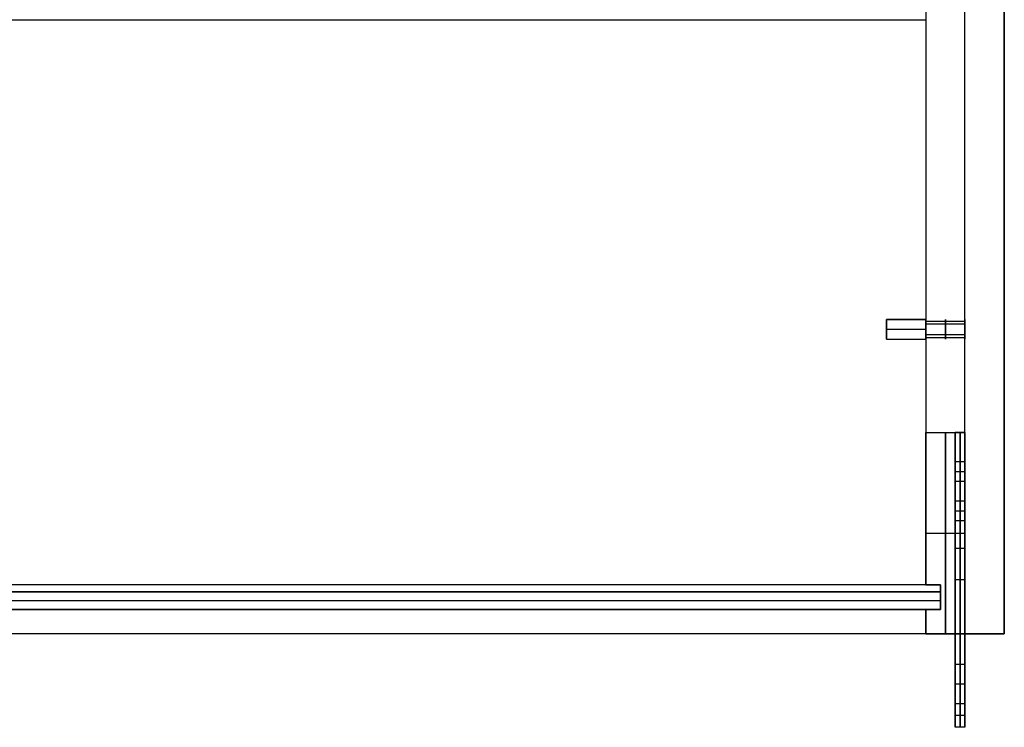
# Model space of a CAD drawing. Header units: millimetres. Extents: x -800 to 0, y -19 to 270.
# Tile 5 of 6: x -200 to 0, y -19 to 125. Entities that reach past the tile are written whole.
import ezdxf

# ---------------------------------------------------------------- set-up
doc = ezdxf.new("R2010")
doc.units = ezdxf.units.MM
doc.layers.add('Default', color=7, linetype='Continuous', true_color=0x000000)
doc.layers.add('Layer 01', color=7, linetype='Continuous', true_color=0x000000)

msp = doc.modelspace()

# ---------------------------------------------------------------- linework, layer by layer
at = {"layer": 'Default'}
for p, q in [((-10, -6.19, 88.5), (-10, 41, 88.5)), ((-10, -6.19, 856), (-10, 41, 856)), ((-8, -6.19, 88.5), (-8, 41, 88.5)), ((-8, -6.19, 856), (-8, 41, 856)), ((-10, 11, 100.98), (-10, 11, 76.01)), ((-10, 11, 868.48), (-10, 11, 843.51)), ((-8, 11, 100.98), (-8, 11, 76.01)), ((-8, 11, 868.48), (-8, 11, 843.51)), ((-10, -19, 88.5), (-10, -14.19, 88.5)), ((-10, -19, 856), (-10, -14.19, 856)), ((-8, -19, 88.5), (-8, -14.19, 88.5)), ((-8, -19, 856), (-8, -14.19, 856))]:
    msp.add_line(p, q, dxfattribs=at)
at = {"layer": 'Default', "extrusion": (1, 0, 0)}
msp.add_lwpolyline([(10, 15.95), (5, 15.95), (5, 953.98), (10, 953.98)], close=True, dxfattribs=at)
msp.add_lwpolyline([(0, 953.98), (0, 904.53)], dxfattribs=at)
at = {"layer": 'Default'}
for points in [[(-8, 41, 100.98), (-9, 41, 100.98), (-10, 41, 100.98)], [(-10, -19, 100.98), (-10, 11, 100.98), (-10, 41, 100.98)], [(-8, 41, 76.01), (-9, 41, 76.01), (-10, 41, 76.01)], [(-10, 41, 100.98), (-10, 41, 88.5), (-10, 41, 76.01)], [(-10, 41, 76.01), (-10, 17.41, 76.01), (-10, -6.19, 76.01)], [(-8, 41, 88.5), (-9, 41, 88.5), (-10, 41, 88.5)], [(-8, 41, 868.48), (-9, 41, 868.48), (-10, 41, 868.48)], [(-10, -19, 868.48), (-10, 11, 868.48), (-10, 41, 868.48)], [(-8, 41, 843.51), (-9, 41, 843.51), (-10, 41, 843.51)], [(-10, 41, 868.48), (-10, 41, 856), (-10, 41, 843.51)], [(-10, 41, 843.51), (-10, 17.41, 843.51), (-10, -6.19, 843.51)], [(-8, 41, 856), (-9, 41, 856), (-10, 41, 856)], [(-9, -19, 100.98), (-9, 11, 100.98), (-9, 41, 100.98)], [(-9, 41, 100.98), (-9, 41, 88.5), (-9, 41, 76.01)], [(-9, 41, 76.01), (-9, 17.41, 76.01), (-9, -6.19, 76.01)], [(-9, -19, 868.48), (-9, 11, 868.48), (-9, 41, 868.48)], [(-9, 41, 868.48), (-9, 41, 856), (-9, 41, 843.51)], [(-9, 41, 843.51), (-9, 17.41, 843.51), (-9, -6.19, 843.51)], [(-8, -19, 100.98), (-8, 11, 100.98), (-8, 41, 100.98)], [(-8, 41, 100.98), (-8, 41, 88.5), (-8, 41, 76.01)], [(-8, 41, 76.01), (-8, 17.41, 76.01), (-8, -6.19, 76.01)], [(-8, -19, 868.48), (-8, 11, 868.48), (-8, 41, 868.48)], [(-8, 41, 868.48), (-8, 41, 856), (-8, 41, 843.51)], [(-8, 41, 843.51), (-8, 17.41, 843.51), (-8, -6.19, 843.51)], [(-8, 35, 84), (-9, 35, 84), (-10, 35, 84)], [(-8, 35, 851.5), (-9, 35, 851.5), (-10, 35, 851.5)], [(-8, 33, 82), (-9, 33, 82), (-10, 33, 82)], [(-8, 33, 86), (-9, 33, 86), (-10, 33, 86)], [(-8, 33, 849.5), (-9, 33, 849.5), (-10, 33, 849.5)], [(-8, 33, 853.5), (-9, 33, 853.5), (-10, 33, 853.5)], [(-8, 31, 84), (-9, 31, 84), (-10, 31, 84)], [(-8, 31, 851.5), (-9, 31, 851.5), (-10, 31, 851.5)], [(-8, 27, 92.99), (-9, 27, 92.99), (-10, 27, 92.99)], [(-8, 27, 860.49), (-9, 27, 860.49), (-10, 27, 860.49)], [(-8, 25, 90.99), (-9, 25, 90.99), (-10, 25, 90.99)], [(-8, 25, 94.99), (-9, 25, 94.99), (-10, 25, 94.99)], [(-8, 25, 858.49), (-9, 25, 858.49), (-10, 25, 858.49)], [(-8, 25, 862.49), (-9, 25, 862.49), (-10, 25, 862.49)], [(-8, 23, 92.99), (-9, 23, 92.99), (-10, 23, 92.99)], [(-8, 23, 860.49), (-9, 23, 860.49), (-10, 23, 860.49)], [(-8, 17.41, 76.01), (-9, 17.41, 76.01), (-10, 17.41, 76.01)], [(-8, 17.41, 843.51), (-9, 17.41, 843.51), (-10, 17.41, 843.51)], [(-8, 11, 100.98), (-9, 11, 100.98), (-10, 11, 100.98)], [(-8, 11, 868.48), (-9, 11, 868.48), (-10, 11, 868.48)], [(-8, -6.19, 76.01), (-9, -6.19, 76.01), (-10, -6.19, 76.01)], [(-8, -6.19, 89.99), (-9, -6.19, 89.99), (-10, -6.19, 89.99)], [(-8, -6.19, 86), (-9, -6.19, 86), (-10, -6.19, 86)], [(-8, -6.19, 843.51), (-9, -6.19, 843.51), (-10, -6.19, 843.51)], [(-8, -6.19, 857.49), (-9, -6.19, 857.49), (-10, -6.19, 857.49)], [(-8, -6.19, 853.5), (-9, -6.19, 853.5), (-10, -6.19, 853.5)], [(-8, -10.19, 93.99), (-9, -10.19, 93.99), (-10, -10.19, 93.99)], [(-8, -10.19, 861.49), (-9, -10.19, 861.49), (-10, -10.19, 861.49)], [(-8, -14.19, 83.78), (-9, -14.19, 83.78), (-10, -14.19, 83.78)], [(-8, -14.19, 89.99), (-9, -14.19, 89.99), (-10, -14.19, 89.99)], [(-10, -14.19, 83.78), (-10, -16.59, 82.39), (-10, -19, 81)], [(-8, -14.19, 86), (-9, -14.19, 86), (-10, -14.19, 86)], [(-8, -14.19, 851.28), (-9, -14.19, 851.28), (-10, -14.19, 851.28)], [(-8, -14.19, 857.49), (-9, -14.19, 857.49), (-10, -14.19, 857.49)], [(-10, -14.19, 851.28), (-10, -16.59, 849.89), (-10, -19, 848.5)], [(-8, -14.19, 853.5), (-9, -14.19, 853.5), (-10, -14.19, 853.5)], [(-9, -14.19, 83.78), (-9, -16.59, 82.39), (-9, -19, 81)], [(-9, -14.19, 851.28), (-9, -16.59, 849.89), (-9, -19, 848.5)], [(-8, -14.19, 83.78), (-8, -16.59, 82.39), (-8, -19, 81)], [(-8, -14.19, 851.28), (-8, -16.59, 849.89), (-8, -19, 848.5)], [(-8, -16.59, 82.39), (-9, -16.59, 82.39), (-10, -16.59, 82.39)], [(-8, -16.59, 849.89), (-9, -16.59, 849.89), (-10, -16.59, 849.89)], [(-8, -19, 81), (-9, -19, 81), (-10, -19, 81)], [(-8, -19, 100.98), (-9, -19, 100.98), (-10, -19, 100.98)], [(-8, -19, 86), (-9, -19, 86), (-10, -19, 86)], [(-8, -19, 848.5), (-9, -19, 848.5), (-10, -19, 848.5)], [(-8, -19, 868.48), (-9, -19, 868.48), (-10, -19, 868.48)], [(-8, -19, 853.5), (-9, -19, 853.5), (-10, -19, 853.5)]]:
    msp.add_open_spline(points, degree=2, dxfattribs=at)
for points, weights, knots in [([(-10, 31, 84), (-10, 31, 82), (-10, 33, 82), (-10, 35, 82), (-10, 35, 84), (-10, 35, 86), (-10, 33, 86), (-10, 31, 86), (-10, 31, 84)], [1, 0.707106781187, 1, 0.707106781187, 1, 0.707106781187, 1, 0.707106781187, 1], [-381.889534, -381.889534, -381.889534, -378.747942, -378.747942, -375.606349, -375.606349, -372.464756, -372.464756, -369.323164, -369.323164, -369.323164]), ([(-10, 31, 851.5), (-10, 31, 849.5), (-10, 33, 849.5), (-10, 35, 849.5), (-10, 35, 851.5), (-10, 35, 853.5), (-10, 33, 853.5), (-10, 31, 853.5), (-10, 31, 851.5)], [1, 0.707106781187, 1, 0.707106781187, 1, 0.707106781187, 1, 0.707106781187, 1], [-381.889534, -381.889534, -381.889534, -378.747942, -378.747942, -375.606349, -375.606349, -372.464756, -372.464756, -369.323164, -369.323164, -369.323164]), ([(-9, 31, 84), (-9, 31, 82), (-9, 33, 82), (-9, 35, 82), (-9, 35, 84), (-9, 35, 86), (-9, 33, 86), (-9, 31, 86), (-9, 31, 84)], [1, 0.707106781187, 1, 0.707106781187, 1, 0.707106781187, 1, 0.707106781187, 1], [-381.889534, -381.889534, -381.889534, -378.747942, -378.747942, -375.606349, -375.606349, -372.464756, -372.464756, -369.323164, -369.323164, -369.323164]), ([(-9, 31, 851.5), (-9, 31, 849.5), (-9, 33, 849.5), (-9, 35, 849.5), (-9, 35, 851.5), (-9, 35, 853.5), (-9, 33, 853.5), (-9, 31, 853.5), (-9, 31, 851.5)], [1, 0.707106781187, 1, 0.707106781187, 1, 0.707106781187, 1, 0.707106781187, 1], [-381.889534, -381.889534, -381.889534, -378.747942, -378.747942, -375.606349, -375.606349, -372.464756, -372.464756, -369.323164, -369.323164, -369.323164]), ([(-8, 31, 84), (-8, 31, 82), (-8, 33, 82), (-8, 35, 82), (-8, 35, 84), (-8, 35, 86), (-8, 33, 86), (-8, 31, 86), (-8, 31, 84)], [1, 0.707106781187, 1, 0.707106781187, 1, 0.707106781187, 1, 0.707106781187, 1], [-381.889534, -381.889534, -381.889534, -378.747942, -378.747942, -375.606349, -375.606349, -372.464756, -372.464756, -369.323164, -369.323164, -369.323164]), ([(-8, 31, 851.5), (-8, 31, 849.5), (-8, 33, 849.5), (-8, 35, 849.5), (-8, 35, 851.5), (-8, 35, 853.5), (-8, 33, 853.5), (-8, 31, 853.5), (-8, 31, 851.5)], [1, 0.707106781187, 1, 0.707106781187, 1, 0.707106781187, 1, 0.707106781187, 1], [-381.889534, -381.889534, -381.889534, -378.747942, -378.747942, -375.606349, -375.606349, -372.464756, -372.464756, -369.323164, -369.323164, -369.323164]), ([(-10, 23, 92.99), (-10, 23, 90.99), (-10, 25, 90.99), (-10, 27, 90.99), (-10, 27, 92.99), (-10, 27, 94.99), (-10, 25, 94.99), (-10, 23, 94.99), (-10, 23, 92.99)], [1, 0.707106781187, 1, 0.707106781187, 1, 0.707106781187, 1, 0.707106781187, 1], [-369.323164, -369.323164, -369.323164, -366.181571, -366.181571, -363.039978, -363.039978, -359.898386, -359.898386, -356.756793, -356.756793, -356.756793]), ([(-10, 23, 860.49), (-10, 23, 858.49), (-10, 25, 858.49), (-10, 27, 858.49), (-10, 27, 860.49), (-10, 27, 862.49), (-10, 25, 862.49), (-10, 23, 862.49), (-10, 23, 860.49)], [1, 0.707106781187, 1, 0.707106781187, 1, 0.707106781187, 1, 0.707106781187, 1], [-369.323164, -369.323164, -369.323164, -366.181571, -366.181571, -363.039978, -363.039978, -359.898386, -359.898386, -356.756793, -356.756793, -356.756793]), ([(-9, 23, 92.99), (-9, 23, 90.99), (-9, 25, 90.99), (-9, 27, 90.99), (-9, 27, 92.99), (-9, 27, 94.99), (-9, 25, 94.99), (-9, 23, 94.99), (-9, 23, 92.99)], [1, 0.707106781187, 1, 0.707106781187, 1, 0.707106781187, 1, 0.707106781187, 1], [-369.323164, -369.323164, -369.323164, -366.181571, -366.181571, -363.039978, -363.039978, -359.898386, -359.898386, -356.756793, -356.756793, -356.756793]), ([(-9, 23, 860.49), (-9, 23, 858.49), (-9, 25, 858.49), (-9, 27, 858.49), (-9, 27, 860.49), (-9, 27, 862.49), (-9, 25, 862.49), (-9, 23, 862.49), (-9, 23, 860.49)], [1, 0.707106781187, 1, 0.707106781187, 1, 0.707106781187, 1, 0.707106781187, 1], [-369.323164, -369.323164, -369.323164, -366.181571, -366.181571, -363.039978, -363.039978, -359.898386, -359.898386, -356.756793, -356.756793, -356.756793]), ([(-8, 23, 92.99), (-8, 23, 90.99), (-8, 25, 90.99), (-8, 27, 90.99), (-8, 27, 92.99), (-8, 27, 94.99), (-8, 25, 94.99), (-8, 23, 94.99), (-8, 23, 92.99)], [1, 0.707106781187, 1, 0.707106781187, 1, 0.707106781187, 1, 0.707106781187, 1], [-369.323164, -369.323164, -369.323164, -366.181571, -366.181571, -363.039978, -363.039978, -359.898386, -359.898386, -356.756793, -356.756793, -356.756793]), ([(-8, 23, 860.49), (-8, 23, 858.49), (-8, 25, 858.49), (-8, 27, 858.49), (-8, 27, 860.49), (-8, 27, 862.49), (-8, 25, 862.49), (-8, 23, 862.49), (-8, 23, 860.49)], [1, 0.707106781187, 1, 0.707106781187, 1, 0.707106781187, 1, 0.707106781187, 1], [-369.323164, -369.323164, -369.323164, -366.181571, -366.181571, -363.039978, -363.039978, -359.898386, -359.898386, -356.756793, -356.756793, -356.756793]), ([(-10, -6.19, 89.99), (-10, -6.19, 93.99), (-10, -10.19, 93.99), (-10, -14.19, 93.99), (-10, -14.19, 89.99)], [1, 0.707106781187, 1, 0.707106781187, 1], [-394.455905, -394.455905, -394.455905, -388.17272, -388.17272, -381.889534, -381.889534, -381.889534]), ([(-10, -6.19, 857.49), (-10, -6.19, 861.49), (-10, -10.19, 861.49), (-10, -14.19, 861.49), (-10, -14.19, 857.49)], [1, 0.707106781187, 1, 0.707106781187, 1], [-394.455905, -394.455905, -394.455905, -388.17272, -388.17272, -381.889534, -381.889534, -381.889534]), ([(-9, -6.19, 89.99), (-9, -6.19, 93.99), (-9, -10.19, 93.99), (-9, -14.19, 93.99), (-9, -14.19, 89.99)], [1, 0.707106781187, 1, 0.707106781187, 1], [-394.455905, -394.455905, -394.455905, -388.17272, -388.17272, -381.889534, -381.889534, -381.889534]), ([(-9, -6.19, 857.49), (-9, -6.19, 861.49), (-9, -10.19, 861.49), (-9, -14.19, 861.49), (-9, -14.19, 857.49)], [1, 0.707106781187, 1, 0.707106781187, 1], [-394.455905, -394.455905, -394.455905, -388.17272, -388.17272, -381.889534, -381.889534, -381.889534]), ([(-8, -6.19, 89.99), (-8, -6.19, 93.99), (-8, -10.19, 93.99), (-8, -14.19, 93.99), (-8, -14.19, 89.99)], [1, 0.707106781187, 1, 0.707106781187, 1], [-394.455905, -394.455905, -394.455905, -388.17272, -388.17272, -381.889534, -381.889534, -381.889534]), ([(-8, -6.19, 857.49), (-8, -6.19, 861.49), (-8, -10.19, 861.49), (-8, -14.19, 861.49), (-8, -14.19, 857.49)], [1, 0.707106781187, 1, 0.707106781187, 1], [-394.455905, -394.455905, -394.455905, -388.17272, -388.17272, -381.889534, -381.889534, -381.889534])]:
    msp.add_rational_spline(points, weights, degree=2, knots=knots, dxfattribs=at)
for points, knots in [([(-10, -6.19, 76.01), (-10, -6.19, 81), (-10, -6.19, 86), (-10, -6.19, 88), (-10, -6.19, 89.99)], [-408.455905, -408.455905, -408.455905, -398.455905, -398.455905, -394.455905, -394.455905, -394.455905]), ([(-10, -6.19, 843.51), (-10, -6.19, 848.5), (-10, -6.19, 853.5), (-10, -6.19, 855.5), (-10, -6.19, 857.49)], [-408.455905, -408.455905, -408.455905, -398.455905, -398.455905, -394.455905, -394.455905, -394.455905]), ([(-9, -6.19, 76.01), (-9, -6.19, 81), (-9, -6.19, 86), (-9, -6.19, 88), (-9, -6.19, 89.99)], [-408.455905, -408.455905, -408.455905, -398.455905, -398.455905, -394.455905, -394.455905, -394.455905]), ([(-9, -6.19, 843.51), (-9, -6.19, 848.5), (-9, -6.19, 853.5), (-9, -6.19, 855.5), (-9, -6.19, 857.49)], [-408.455905, -408.455905, -408.455905, -398.455905, -398.455905, -394.455905, -394.455905, -394.455905]), ([(-8, -6.19, 76.01), (-8, -6.19, 81), (-8, -6.19, 86), (-8, -6.19, 88), (-8, -6.19, 89.99)], [-408.455905, -408.455905, -408.455905, -398.455905, -398.455905, -394.455905, -394.455905, -394.455905]), ([(-8, -6.19, 843.51), (-8, -6.19, 848.5), (-8, -6.19, 853.5), (-8, -6.19, 855.5), (-8, -6.19, 857.49)], [-408.455905, -408.455905, -408.455905, -398.455905, -398.455905, -394.455905, -394.455905, -394.455905]), ([(-10, -14.19, 89.99), (-10, -14.19, 88), (-10, -14.19, 86), (-10, -14.19, 84.89), (-10, -14.19, 83.78)], [-570.834302, -570.834302, -570.834302, -566.834302, -566.834302, -564.611356, -564.611356, -564.611356]), ([(-10, -14.19, 857.49), (-10, -14.19, 855.5), (-10, -14.19, 853.5), (-10, -14.19, 852.39), (-10, -14.19, 851.28)], [-570.834302, -570.834302, -570.834302, -566.834302, -566.834302, -564.611356, -564.611356, -564.611356]), ([(-9, -14.19, 89.99), (-9, -14.19, 88), (-9, -14.19, 86), (-9, -14.19, 84.89), (-9, -14.19, 83.78)], [-570.834302, -570.834302, -570.834302, -566.834302, -566.834302, -564.611356, -564.611356, -564.611356]), ([(-9, -14.19, 857.49), (-9, -14.19, 855.5), (-9, -14.19, 853.5), (-9, -14.19, 852.39), (-9, -14.19, 851.28)], [-570.834302, -570.834302, -570.834302, -566.834302, -566.834302, -564.611356, -564.611356, -564.611356]), ([(-8, -14.19, 89.99), (-8, -14.19, 88), (-8, -14.19, 86), (-8, -14.19, 84.89), (-8, -14.19, 83.78)], [-570.834302, -570.834302, -570.834302, -566.834302, -566.834302, -564.611356, -564.611356, -564.611356]), ([(-8, -14.19, 857.49), (-8, -14.19, 855.5), (-8, -14.19, 853.5), (-8, -14.19, 852.39), (-8, -14.19, 851.28)], [-570.834302, -570.834302, -570.834302, -566.834302, -566.834302, -564.611356, -564.611356, -564.611356]), ([(-10, -19, 81), (-10, -19, 83.5), (-10, -19, 86), (-10, -19, 93.49), (-10, -19, 100.98)], [-560.645905, -560.645905, -560.645905, -555.645905, -555.645905, -540.645905, -540.645905, -540.645905]), ([(-10, -19, 848.5), (-10, -19, 851), (-10, -19, 853.5), (-10, -19, 860.99), (-10, -19, 868.48)], [-560.645905, -560.645905, -560.645905, -555.645905, -555.645905, -540.645905, -540.645905, -540.645905]), ([(-9, -19, 81), (-9, -19, 83.5), (-9, -19, 86), (-9, -19, 93.49), (-9, -19, 100.98)], [-560.645905, -560.645905, -560.645905, -555.645905, -555.645905, -540.645905, -540.645905, -540.645905]), ([(-9, -19, 848.5), (-9, -19, 851), (-9, -19, 853.5), (-9, -19, 860.99), (-9, -19, 868.48)], [-560.645905, -560.645905, -560.645905, -555.645905, -555.645905, -540.645905, -540.645905, -540.645905]), ([(-8, -19, 81), (-8, -19, 83.5), (-8, -19, 86), (-8, -19, 93.49), (-8, -19, 100.98)], [-560.645905, -560.645905, -560.645905, -555.645905, -555.645905, -540.645905, -540.645905, -540.645905]), ([(-8, -19, 848.5), (-8, -19, 851), (-8, -19, 853.5), (-8, -19, 860.99), (-8, -19, 868.48)], [-560.645905, -560.645905, -560.645905, -555.645905, -555.645905, -540.645905, -540.645905, -540.645905])]:
    msp.add_open_spline(points, degree=2, knots=knots, dxfattribs=at)
at = {"layer": 'Layer 01'}
for p, q in [((-8, 0, 953.98), (-8, 270, 953.98)), ((-8, 0, 15.98), (-8, 270, 15.98)), ((-784, 125, 492.93), (-16, 125, 492.93)), ((-784, 125, 476.95), (-16, 125, 476.95)), ((-784, 125, 690.93), (-16, 125, 690.93)), ((-784, 125, 674.95), (-16, 125, 674.95)), ((-784, 125, 253.93), (-16, 125, 253.93)), ((-784, 125, 237.95), (-16, 125, 237.95)), ((-24, 60, 476.95), (-24, 64, 476.95)), ((-24, 60, 674.95), (-24, 64, 674.95)), ((-24, 60, 237.95), (-24, 64, 237.95)), ((-8, 63.68, 787.04), (-8, 60.32, 784.86)), ((-8, 63.68, 676.04), (-8, 60.32, 673.86)), ((-8, 63.68, 428.04), (-8, 60.32, 425.86)), ((-8, 63.68, 478.04), (-8, 60.32, 475.86)), ((-8, 63.68, 239.04), (-8, 60.32, 236.86)), ((-8, 63.09, 784.27), (-8, 60.91, 787.63)), ((-8, 63.09, 673.27), (-8, 60.91, 676.63)), ((-8, 63.09, 425.27), (-8, 60.91, 428.63)), ((-8, 63.09, 475.27), (-8, 60.91, 478.63)), ((-8, 63.09, 236.27), (-8, 60.91, 239.63)), ((-24, 62, 476.95), (-24, 62, 478.95)), ((-24, 62, 674.95), (-24, 62, 676.95)), ((-24, 62, 237.95), (-24, 62, 239.95)), ((-8, 0, 855.98), (-8, 41, 855.98)), ((-8, 0, 88.48), (-8, 41, 88.48)), ((-8, 20.5, 843.48), (-8, 20.5, 868.48)), ((-8, 20.5, 75.98), (-8, 20.5, 100.98)), ((-787, 6.8, 12.99), (-13, 6.8, 12.99)), ((-787, 6.8, 956.98), (-13, 6.8, 956.98)), ((-787, 6.8, 956.98), (-13, 6.8, 956.98)), ((-787, 6.8, 956.98), (-13, 6.8, 956.98)), ((-787, 6.8, 12.95), (-13, 6.8, 12.95))]:
    msp.add_line(p, q, dxfattribs=at)
for points in [[(-16, 270, 953.98), (-16, 140, 953.98), (-16, 10, 953.98)], [(-16, 270, 15.98), (-16, 140, 15.98), (-16, 10, 15.98)], [(-16, 270, 484.98), (-16, 140, 484.98), (-16, 10, 484.98)], [(0, 270), (0, 135), (0, 0)], [(0, 270, 15.98), (0, 135, 15.98), (0, 0, 15.98)], [(0, 270, 7.99), (0, 135, 7.99), (0, 0, 7.99)], [(0, 270, 969.97), (0, 135, 969.97), (0, 0, 969.97)], [(0, 270, 953.98), (0, 135, 953.98), (0, 0, 953.98)], [(0, 270, 961.98), (0, 135, 961.98), (0, 0, 961.98)], [(0, 0, 953.98), (0, 135, 953.98), (0, 270, 953.98)], [(0, 0, 15.98), (0, 135, 15.98), (0, 270, 15.98)], [(0, 0, 484.98), (0, 135, 484.98), (0, 270, 484.98)], [(-16, 240, 492.93), (-16, 125, 492.93), (-16, 10, 492.93)], [(-16, 240, 484.94), (-16, 125, 484.94), (-16, 10, 484.94)], [(-16, 240, 690.93), (-16, 125, 690.93), (-16, 10, 690.93)], [(-16, 240, 682.94), (-16, 125, 682.94), (-16, 10, 682.94)], [(-16, 240, 253.93), (-16, 125, 253.93), (-16, 10, 253.93)], [(-16, 240, 245.94), (-16, 125, 245.94), (-16, 10, 245.94)], [(-16, 186, 476.95), (-16, 125, 476.95), (-16, 64, 476.95)], [(-16, 186, 674.95), (-16, 125, 674.95), (-16, 64, 674.95)], [(-16, 186, 237.95), (-16, 125, 237.95), (-16, 64, 237.95)], [(-16, 125, 690.93), (-16, 125, 682.94), (-16, 125, 674.95)], [(-16, 125, 253.93), (-16, 125, 245.94), (-16, 125, 237.95)], [(-16, 64, 476.95), (-20, 64, 476.95), (-24, 64, 476.95)], [(-24, 60, 476.95), (-24, 62, 476.95), (-24, 64, 476.95)], [(-24, 64, 476.95), (-20, 64, 476.95), (-16, 64, 476.95)], [(-16, 64, 674.95), (-20, 64, 674.95), (-24, 64, 674.95)], [(-24, 60, 674.95), (-24, 62, 674.95), (-24, 64, 674.95)], [(-24, 64, 674.95), (-20, 64, 674.95), (-16, 64, 674.95)], [(-16, 64, 237.95), (-20, 64, 237.95), (-24, 64, 237.95)], [(-24, 60, 237.95), (-24, 62, 237.95), (-24, 64, 237.95)], [(-24, 64, 237.95), (-20, 64, 237.95), (-16, 64, 237.95)], [(-16, 63.68, 787.04), (-12, 63.68, 787.04), (-8, 63.68, 787.04)], [(-16, 63.68, 676.04), (-12, 63.68, 676.04), (-8, 63.68, 676.04)], [(-16, 63.68, 428.04), (-12, 63.68, 428.04), (-8, 63.68, 428.04)], [(-16, 63.68, 478.04), (-12, 63.68, 478.04), (-8, 63.68, 478.04)], [(-16, 63.68, 239.04), (-12, 63.68, 239.04), (-8, 63.68, 239.04)], [(-16, 63.09, 784.27), (-12, 63.09, 784.27), (-8, 63.09, 784.27)], [(-16, 63.09, 673.27), (-12, 63.09, 673.27), (-8, 63.09, 673.27)], [(-16, 63.09, 425.27), (-12, 63.09, 425.27), (-8, 63.09, 425.27)], [(-16, 63.09, 475.27), (-12, 63.09, 475.27), (-8, 63.09, 475.27)], [(-16, 63.09, 236.27), (-12, 63.09, 236.27), (-8, 63.09, 236.27)], [(-24, 62, 478.95), (-20, 62, 478.95), (-16, 62, 478.95)], [(-24, 62, 676.95), (-20, 62, 676.95), (-16, 62, 676.95)], [(-24, 62, 239.95), (-20, 62, 239.95), (-16, 62, 239.95)], [(-16, 60.91, 787.63), (-12, 60.91, 787.63), (-8, 60.91, 787.63)], [(-16, 60.91, 676.63), (-12, 60.91, 676.63), (-8, 60.91, 676.63)], [(-16, 60.91, 428.63), (-12, 60.91, 428.63), (-8, 60.91, 428.63)], [(-16, 60.91, 478.63), (-12, 60.91, 478.63), (-8, 60.91, 478.63)], [(-16, 60.91, 239.63), (-12, 60.91, 239.63), (-8, 60.91, 239.63)], [(-16, 60.32, 784.86), (-12, 60.32, 784.86), (-8, 60.32, 784.86)], [(-16, 60.32, 673.86), (-12, 60.32, 673.86), (-8, 60.32, 673.86)], [(-16, 60.32, 425.86), (-12, 60.32, 425.86), (-8, 60.32, 425.86)], [(-16, 60.32, 475.86), (-12, 60.32, 475.86), (-8, 60.32, 475.86)], [(-16, 60.32, 236.86), (-12, 60.32, 236.86), (-8, 60.32, 236.86)], [(-24, 60, 476.95), (-20, 60, 476.95), (-16, 60, 476.95)], [(-24, 60, 674.95), (-20, 60, 674.95), (-16, 60, 674.95)], [(-24, 60, 237.95), (-20, 60, 237.95), (-16, 60, 237.95)], [(-16, 60, 476.95), (-16, 35, 476.95), (-16, 10, 476.95)], [(-16, 60, 674.95), (-16, 35, 674.95), (-16, 10, 674.95)], [(-16, 60, 237.95), (-16, 35, 237.95), (-16, 10, 237.95)], [(-16, 41, 868.48), (-12, 41, 868.48), (-8, 41, 868.48)], [(-16, 41, 843.48), (-12, 41, 843.48), (-8, 41, 843.48)], [(-16, 10, 868.48), (-16, 25.5, 868.48), (-16, 41, 868.48)], [(-16, 41, 868.48), (-16, 41, 855.98), (-16, 41, 843.48)], [(-16, 41, 843.48), (-16, 25.5, 843.48), (-16, 10, 843.48)], [(-16, 41, 100.98), (-12, 41, 100.98), (-8, 41, 100.98)], [(-16, 41, 75.98), (-12, 41, 75.98), (-8, 41, 75.98)], [(-16, 10, 100.98), (-16, 25.5, 100.98), (-16, 41, 100.98)], [(-16, 41, 100.98), (-16, 41, 88.48), (-16, 41, 75.98)], [(-16, 41, 75.98), (-16, 25.5, 75.98), (-16, 10, 75.98)], [(-16, 41, 855.98), (-12, 41, 855.98), (-8, 41, 855.98)], [(-16, 41, 88.48), (-12, 41, 88.48), (-8, 41, 88.48)], [(-12, 41, 868.48), (-12, 41, 855.98), (-12, 41, 843.48)], [(-12, 0, 868.48), (-12, 20.5, 868.48), (-12, 41, 868.48)], [(-12, 41, 843.48), (-12, 20.5, 843.48), (-12, 0, 843.48)], [(-12, 41, 100.98), (-12, 41, 88.48), (-12, 41, 75.98)], [(-12, 0, 100.98), (-12, 20.5, 100.98), (-12, 41, 100.98)], [(-12, 41, 75.98), (-12, 20.5, 75.98), (-12, 0, 75.98)], [(-8, 0, 868.48), (-8, 20.5, 868.48), (-8, 41, 868.48)], [(-8, 41, 868.48), (-8, 41, 855.98), (-8, 41, 843.48)], [(-8, 41, 843.48), (-8, 20.5, 843.48), (-8, 0, 843.48)], [(-8, 0, 100.98), (-8, 20.5, 100.98), (-8, 41, 100.98)], [(-8, 41, 100.98), (-8, 41, 88.48), (-8, 41, 75.98)], [(-8, 41, 75.98), (-8, 20.5, 75.98), (-8, 0, 75.98)], [(-16, 20.5, 868.48), (-12, 20.5, 868.48), (-8, 20.5, 868.48)], [(-16, 20.5, 843.48), (-12, 20.5, 843.48), (-8, 20.5, 843.48)], [(-16, 20.5, 100.98), (-12, 20.5, 100.98), (-8, 20.5, 100.98)], [(-16, 20.5, 75.98), (-12, 20.5, 75.98), (-8, 20.5, 75.98)], [(-787, 8.6, 12.99), (-400, 8.6, 12.99), (-13, 8.6, 12.99)], [(-13, 8.6, 15.98), (-400, 8.6, 15.98), (-787, 8.6, 15.98)], [(-787, 8.6, 956.98), (-400, 8.6, 956.98), (-13, 8.6, 956.98)], [(-13, 8.6, 953.98), (-400, 8.6, 953.98), (-787, 8.6, 953.98)], [(-787, 8.6, 956.98), (-400, 8.6, 956.98), (-13, 8.6, 956.98)], [(-13, 8.6, 953.98), (-400, 8.6, 953.98), (-787, 8.6, 953.98)], [(-787, 8.6, 956.98), (-400, 8.6, 956.98), (-13, 8.6, 956.98)], [(-787, 8.6, 12.95), (-400, 8.6, 12.95), (-13, 8.6, 12.95)], [(-787, 8.6, 484.97), (-400, 8.6, 484.97), (-13, 8.6, 484.97)], [(-16, 10, 492.93), (-400, 10, 492.93), (-784, 10, 492.93)], [(-16, 10, 476.95), (-400, 10, 476.95), (-784, 10, 476.95)], [(-16, 10, 484.94), (-400, 10, 484.94), (-784, 10, 484.94)], [(-16, 10, 690.93), (-400, 10, 690.93), (-784, 10, 690.93)], [(-16, 10, 674.95), (-400, 10, 674.95), (-784, 10, 674.95)], [(-16, 10, 682.94), (-400, 10, 682.94), (-784, 10, 682.94)], [(-16, 10, 253.93), (-400, 10, 253.93), (-784, 10, 253.93)], [(-16, 10, 237.95), (-400, 10, 237.95), (-784, 10, 237.95)], [(-16, 10, 245.94), (-400, 10, 245.94), (-784, 10, 245.94)], [(-16, 10, 492.93), (-16, 10, 484.94), (-16, 10, 476.95)], [(-16, 10, 953.98), (-16, 10, 911.23), (-16, 10, 868.48)], [(-13, 10, 953.98), (-14.5, 10, 953.98), (-16, 10, 953.98)], [(-13, 10, 15.98), (-14.5, 10, 15.98), (-16, 10, 15.98)], [(-16, 10, 868.48), (-14.5, 10, 868.48), (-13, 10, 868.48)], [(-13, 10, 843.48), (-14.5, 10, 843.48), (-16, 10, 843.48)], [(-16, 10, 843.48), (-16, 10, 472.23), (-16, 10, 100.98)], [(-16, 10, 100.98), (-14.5, 10, 100.98), (-13, 10, 100.98)], [(-13, 10, 75.98), (-14.5, 10, 75.98), (-16, 10, 75.98)], [(-16, 10, 75.98), (-16, 10, 45.98), (-16, 10, 15.98)], [(-13, 10, 484.98), (-14.5, 10, 484.98), (-16, 10, 484.98)], [(-16, 10, 690.93), (-16, 10, 682.94), (-16, 10, 674.95)], [(-16, 10, 253.93), (-16, 10, 245.94), (-16, 10, 237.95)], [(-14.5, 10, 75.98), (-14.5, 10, 45.98), (-14.5, 10, 15.98)], [(-14.5, 10, 953.98), (-14.5, 10, 911.23), (-14.5, 10, 868.48)], [(-14.5, 10, 843.48), (-14.5, 10, 472.23), (-14.5, 10, 100.98)], [(-13, 10, 953.98), (-13, 10, 911.23), (-13, 10, 868.48)], [(-13, 5, 953.98), (-13, 7.5, 953.98), (-13, 10, 953.98)], [(-13, 5, 15.98), (-13, 7.5, 15.98), (-13, 10, 15.98)], [(-13, 10, 868.48), (-13, 7.5, 868.48), (-13, 5, 868.48)], [(-13, 5, 843.48), (-13, 7.5, 843.48), (-13, 10, 843.48)], [(-13, 10, 843.48), (-13, 10, 472.23), (-13, 10, 100.98)], [(-13, 10, 100.98), (-13, 7.5, 100.98), (-13, 5, 100.98)], [(-13, 5, 75.98), (-13, 7.5, 75.98), (-13, 10, 75.98)], [(-13, 10, 75.98), (-13, 10, 45.98), (-13, 10, 15.98)], [(-13, 5, 484.98), (-13, 7.5, 484.98), (-13, 10, 484.98)], [(-13, 8.6, 12.99), (-13, 8.6, 14.49), (-13, 8.6, 15.98)], [(-13, 8.6, 12.99), (-13, 6.8, 12.99), (-13, 5, 12.99)], [(-13, 5, 15.98), (-13, 6.8, 15.98), (-13, 8.6, 15.98)], [(-13, 8.6, 956.98), (-13, 8.6, 955.48), (-13, 8.6, 953.98)], [(-13, 8.6, 956.98), (-13, 6.8, 956.98), (-13, 5, 956.98)], [(-13, 5, 953.98), (-13, 6.8, 953.98), (-13, 8.6, 953.98)], [(-13, 8.6, 956.98), (-13, 8.6, 955.48), (-13, 8.6, 953.98)], [(-13, 8.6, 956.98), (-13, 6.8, 956.98), (-13, 5, 956.98)], [(-13, 5, 953.98), (-13, 6.8, 953.98), (-13, 8.6, 953.98)], [(-13, 8.6, 956.98), (-13, 8.6, 484.97), (-13, 8.6, 12.95)], [(-13, 8.6, 956.98), (-13, 6.8, 956.98), (-13, 5, 956.98)], [(-13, 8.6, 12.95), (-13, 6.8, 12.95), (-13, 5, 12.95)], [(-13, 8.6, 484.97), (-13, 6.8, 484.97), (-13, 5, 484.97)], [(-13, 7.5, 953.98), (-13, 7.5, 911.23), (-13, 7.5, 868.48)], [(-13, 7.5, 75.98), (-13, 7.5, 45.98), (-13, 7.5, 15.98)], [(-13, 7.5, 843.48), (-13, 7.5, 472.23), (-13, 7.5, 100.98)], [(-13, 6.8, 12.99), (-13, 6.8, 14.49), (-13, 6.8, 15.98)], [(-13, 6.8, 956.98), (-13, 6.8, 955.48), (-13, 6.8, 953.98)], [(-13, 6.8, 956.98), (-13, 6.8, 955.48), (-13, 6.8, 953.98)], [(-13, 6.8, 956.98), (-13, 6.8, 484.97), (-13, 6.8, 12.95)], [(-13, 5, 12.99), (-400, 5, 12.99), (-787, 5, 12.99)], [(-787, 5, 15.98), (-400, 5, 15.98), (-13, 5, 15.98)], [(-13, 5, 956.98), (-400, 5, 956.98), (-787, 5, 956.98)], [(-787, 5, 953.98), (-400, 5, 953.98), (-13, 5, 953.98)], [(-13, 5, 956.98), (-400, 5, 956.98), (-787, 5, 956.98)], [(-787, 5, 953.98), (-400, 5, 953.98), (-13, 5, 953.98)], [(-13, 5, 956.98), (-400, 5, 956.98), (-787, 5, 956.98)], [(-13, 5, 12.95), (-400, 5, 12.95), (-787, 5, 12.95)], [(-13, 5, 484.97), (-400, 5, 484.97), (-787, 5, 484.97)], [(-16, 5, 953.98), (-16, 5, 911.23), (-16, 5, 868.48)], [(-16, 5, 953.98), (-14.5, 5, 953.98), (-13, 5, 953.98)], [(-16, 5, 15.98), (-14.5, 5, 15.98), (-13, 5, 15.98)], [(-16, 5, 953.98), (-16, 2.5, 953.98), (-16, 0, 953.98)], [(-16, 5, 15.98), (-16, 2.5, 15.98), (-16, 0, 15.98)], [(-13, 5, 868.48), (-14.5, 5, 868.48), (-16, 5, 868.48)], [(-16, 5, 843.48), (-14.5, 5, 843.48), (-13, 5, 843.48)], [(-16, 0, 868.48), (-16, 2.5, 868.48), (-16, 5, 868.48)], [(-16, 5, 843.48), (-16, 2.5, 843.48), (-16, 0, 843.48)], [(-16, 5, 843.48), (-16, 5, 472.23), (-16, 5, 100.98)], [(-13, 5, 100.98), (-14.5, 5, 100.98), (-16, 5, 100.98)], [(-16, 5, 75.98), (-14.5, 5, 75.98), (-13, 5, 75.98)], [(-16, 0, 100.98), (-16, 2.5, 100.98), (-16, 5, 100.98)], [(-16, 5, 75.98), (-16, 2.5, 75.98), (-16, 0, 75.98)], [(-16, 5, 75.98), (-16, 5, 45.98), (-16, 5, 15.98)], [(-16, 5, 484.98), (-14.5, 5, 484.98), (-13, 5, 484.98)], [(-16, 5, 484.98), (-16, 2.5, 484.98), (-16, 0, 484.98)], [(-14.5, 5, 75.98), (-14.5, 5, 45.98), (-14.5, 5, 15.98)], [(-14.5, 5, 953.98), (-14.5, 5, 911.23), (-14.5, 5, 868.48)], [(-14.5, 5, 843.48), (-14.5, 5, 472.23), (-14.5, 5, 100.98)], [(-13, 5, 12.99), (-13, 5, 14.49), (-13, 5, 15.98)], [(-13, 5, 956.98), (-13, 5, 955.48), (-13, 5, 953.98)], [(-13, 5, 956.98), (-13, 5, 955.48), (-13, 5, 953.98)], [(-13, 5, 956.98), (-13, 5, 484.97), (-13, 5, 12.95)], [(-13, 5, 953.98), (-13, 5, 911.23), (-13, 5, 868.48)], [(-13, 5, 843.48), (-13, 5, 472.23), (-13, 5, 100.98)], [(-13, 5, 75.98), (-13, 5, 45.98), (-13, 5, 15.98)], [(0, 0), (-400, 0), (-800, 0)], [(0, 0, 15.98), (-400, 0, 15.98), (-800, 0, 15.98)], [(0, 0, 7.99), (-400, 0, 7.99), (-800, 0, 7.99)], [(0, 0, 969.97), (-400, 0, 969.97), (-800, 0, 969.97)], [(0, 0, 953.98), (-400, 0, 953.98), (-800, 0, 953.98)], [(0, 0, 961.98), (-400, 0, 961.98), (-800, 0, 961.98)], [(-16, 0, 953.98), (-16, 0, 911.23), (-16, 0, 868.48)], [(-16, 0, 953.98), (-8, 0, 953.98), (0, 0, 953.98)], [(-16, 0, 15.98), (-8, 0, 15.98), (0, 0, 15.98)], [(-16, 0, 868.48), (-12, 0, 868.48), (-8, 0, 868.48)], [(-16, 0, 843.48), (-12, 0, 843.48), (-8, 0, 843.48)], [(-16, 0, 843.48), (-16, 0, 472.23), (-16, 0, 100.98)], [(-16, 0, 100.98), (-12, 0, 100.98), (-8, 0, 100.98)], [(-16, 0, 75.98), (-12, 0, 75.98), (-8, 0, 75.98)], [(-16, 0, 75.98), (-16, 0, 45.98), (-16, 0, 15.98)], [(-16, 0, 484.98), (-8, 0, 484.98), (0, 0, 484.98)], [(-8, 0, 843.48), (-8, 0, 855.98), (-8, 0, 868.48)], [(-8, 0, 75.98), (-8, 0, 88.48), (-8, 0, 100.98)], [(-8, 0, 953.98), (-8, 0, 911.23), (-8, 0, 868.48)], [(-8, 0, 843.48), (-8, 0, 472.23), (-8, 0, 100.98)], [(-8, 0, 75.98), (-8, 0, 45.98), (-8, 0, 15.98)], [(0, 0), (0, 0, 7.99), (0, 0, 15.98)], [(0, 0, 969.97), (0, 0, 961.98), (0, 0, 953.98)], [(0, 0, 953.98), (0, 0, 484.98), (0, 0, 15.98)]]:
    msp.add_open_spline(points, degree=2, dxfattribs=at)
for points, weights, knots in [([(-24, 64, 476.95), (-24, 64, 476.95), (-24, 64, 476.95), (-24, 64, 478.95), (-24, 62, 478.95), (-24, 60, 478.95), (-24, 60, 476.95)], [0.999987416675, 0.999993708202, 1, 0.707106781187, 1, 0.707106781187, 1], [6.281196, 6.281196, 6.281196, 6.281263, 6.281263, 9.421895, 9.421895, 12.562526, 12.562526, 12.562526]), ([(-24, 64, 674.95), (-24, 64, 674.95), (-24, 64, 674.95), (-24, 64, 676.95), (-24, 62, 676.95), (-24, 60, 676.95), (-24, 60, 674.95)], [0.999987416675, 0.999993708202, 1, 0.707106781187, 1, 0.707106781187, 1], [6.281196, 6.281196, 6.281196, 6.281263, 6.281263, 9.421895, 9.421895, 12.562526, 12.562526, 12.562526]), ([(-24, 64, 237.95), (-24, 64, 237.95), (-24, 64, 237.95), (-24, 64, 239.95), (-24, 62, 239.95), (-24, 60, 239.95), (-24, 60, 237.95)], [0.999987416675, 0.999993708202, 1, 0.707106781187, 1, 0.707106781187, 1], [6.281196, 6.281196, 6.281196, 6.281263, 6.281263, 9.421895, 9.421895, 12.562526, 12.562526, 12.562526]), ([(-16, 60, 476.95), (-16, 60, 478.95), (-16, 62, 478.95), (-16, 64, 478.95), (-16, 64, 476.95), (-16, 64, 476.95), (-16, 64, 476.95)], [1, 0.707106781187, 1, 0.707106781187, 1, 0.999993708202, 0.999987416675], [-12.562526, -12.562526, -12.562526, -9.421895, -9.421895, -6.281263, -6.281263, -6.281196, -6.281196, -6.281196]), ([(-16, 60.32, 784.86), (-16, 59.23, 786.54), (-16, 60.91, 787.63), (-16, 62.59, 788.72), (-16, 63.68, 787.04), (-16, 64.77, 785.36), (-16, 63.09, 784.27), (-16, 61.41, 783.18), (-16, 60.32, 784.86)], [1, 0.707106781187, 1, 0.707106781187, 1, 0.707106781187, 1, 0.707106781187, 1], [0, 0, 0, 3.140632, 3.140632, 6.281263, 6.281263, 9.421895, 9.421895, 12.562526, 12.562526, 12.562526]), ([(-16, 60.32, 673.86), (-16, 59.23, 675.54), (-16, 60.91, 676.63), (-16, 62.59, 677.72), (-16, 63.68, 676.04), (-16, 64.77, 674.36), (-16, 63.09, 673.27), (-16, 61.41, 672.18), (-16, 60.32, 673.86)], [1, 0.707106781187, 1, 0.707106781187, 1, 0.707106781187, 1, 0.707106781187, 1], [0, 0, 0, 3.140632, 3.140632, 6.281263, 6.281263, 9.421895, 9.421895, 12.562526, 12.562526, 12.562526]), ([(-16, 60.32, 425.86), (-16, 59.23, 427.54), (-16, 60.91, 428.63), (-16, 62.59, 429.72), (-16, 63.68, 428.04), (-16, 64.77, 426.36), (-16, 63.09, 425.27), (-16, 61.41, 424.18), (-16, 60.32, 425.86)], [1, 0.707106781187, 1, 0.707106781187, 1, 0.707106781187, 1, 0.707106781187, 1], [0, 0, 0, 3.140632, 3.140632, 6.281263, 6.281263, 9.421895, 9.421895, 12.562526, 12.562526, 12.562526]), ([(-16, 60.32, 475.86), (-16, 59.23, 477.54), (-16, 60.91, 478.63), (-16, 62.59, 479.72), (-16, 63.68, 478.04), (-16, 64.77, 476.36), (-16, 63.09, 475.27), (-16, 61.41, 474.18), (-16, 60.32, 475.86)], [1, 0.707106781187, 1, 0.707106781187, 1, 0.707106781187, 1, 0.707106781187, 1], [0, 0, 0, 3.140632, 3.140632, 6.281263, 6.281263, 9.421895, 9.421895, 12.562526, 12.562526, 12.562526]), ([(-16, 60.32, 236.86), (-16, 59.23, 238.54), (-16, 60.91, 239.63), (-16, 62.59, 240.72), (-16, 63.68, 239.04), (-16, 64.77, 237.36), (-16, 63.09, 236.27), (-16, 61.41, 235.18), (-16, 60.32, 236.86)], [1, 0.707106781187, 1, 0.707106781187, 1, 0.707106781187, 1, 0.707106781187, 1], [0, 0, 0, 3.140632, 3.140632, 6.281263, 6.281263, 9.421895, 9.421895, 12.562526, 12.562526, 12.562526]), ([(-16, 60, 674.95), (-16, 60, 676.95), (-16, 62, 676.95), (-16, 64, 676.95), (-16, 64, 674.95), (-16, 64, 674.95), (-16, 64, 674.95)], [1, 0.707106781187, 1, 0.707106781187, 1, 0.999993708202, 0.999987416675], [-12.562526, -12.562526, -12.562526, -9.421895, -9.421895, -6.281263, -6.281263, -6.281196, -6.281196, -6.281196]), ([(-16, 60, 237.95), (-16, 60, 239.95), (-16, 62, 239.95), (-16, 64, 239.95), (-16, 64, 237.95), (-16, 64, 237.95), (-16, 64, 237.95)], [1, 0.707106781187, 1, 0.707106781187, 1, 0.999993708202, 0.999987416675], [-12.562526, -12.562526, -12.562526, -9.421895, -9.421895, -6.281263, -6.281263, -6.281196, -6.281196, -6.281196]), ([(-12, 60.32, 784.86), (-12, 59.23, 786.54), (-12, 60.91, 787.63), (-12, 62.59, 788.72), (-12, 63.68, 787.04), (-12, 64.77, 785.36), (-12, 63.09, 784.27), (-12, 61.41, 783.18), (-12, 60.32, 784.86)], [1, 0.707106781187, 1, 0.707106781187, 1, 0.707106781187, 1, 0.707106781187, 1], [0, 0, 0, 3.140632, 3.140632, 6.281263, 6.281263, 9.421895, 9.421895, 12.562526, 12.562526, 12.562526]), ([(-12, 60.32, 673.86), (-12, 59.23, 675.54), (-12, 60.91, 676.63), (-12, 62.59, 677.72), (-12, 63.68, 676.04), (-12, 64.77, 674.36), (-12, 63.09, 673.27), (-12, 61.41, 672.18), (-12, 60.32, 673.86)], [1, 0.707106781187, 1, 0.707106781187, 1, 0.707106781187, 1, 0.707106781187, 1], [0, 0, 0, 3.140632, 3.140632, 6.281263, 6.281263, 9.421895, 9.421895, 12.562526, 12.562526, 12.562526]), ([(-12, 60.32, 425.86), (-12, 59.23, 427.54), (-12, 60.91, 428.63), (-12, 62.59, 429.72), (-12, 63.68, 428.04), (-12, 64.77, 426.36), (-12, 63.09, 425.27), (-12, 61.41, 424.18), (-12, 60.32, 425.86)], [1, 0.707106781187, 1, 0.707106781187, 1, 0.707106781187, 1, 0.707106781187, 1], [0, 0, 0, 3.140632, 3.140632, 6.281263, 6.281263, 9.421895, 9.421895, 12.562526, 12.562526, 12.562526]), ([(-12, 60.32, 475.86), (-12, 59.23, 477.54), (-12, 60.91, 478.63), (-12, 62.59, 479.72), (-12, 63.68, 478.04), (-12, 64.77, 476.36), (-12, 63.09, 475.27), (-12, 61.41, 474.18), (-12, 60.32, 475.86)], [1, 0.707106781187, 1, 0.707106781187, 1, 0.707106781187, 1, 0.707106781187, 1], [0, 0, 0, 3.140632, 3.140632, 6.281263, 6.281263, 9.421895, 9.421895, 12.562526, 12.562526, 12.562526]), ([(-12, 60.32, 236.86), (-12, 59.23, 238.54), (-12, 60.91, 239.63), (-12, 62.59, 240.72), (-12, 63.68, 239.04), (-12, 64.77, 237.36), (-12, 63.09, 236.27), (-12, 61.41, 235.18), (-12, 60.32, 236.86)], [1, 0.707106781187, 1, 0.707106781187, 1, 0.707106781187, 1, 0.707106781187, 1], [0, 0, 0, 3.140632, 3.140632, 6.281263, 6.281263, 9.421895, 9.421895, 12.562526, 12.562526, 12.562526]), ([(-8, 60.32, 784.86), (-8, 59.23, 786.54), (-8, 60.91, 787.63), (-8, 62.59, 788.72), (-8, 63.68, 787.04), (-8, 64.77, 785.36), (-8, 63.09, 784.27), (-8, 61.41, 783.18), (-8, 60.32, 784.86)], [1, 0.707106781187, 1, 0.707106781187, 1, 0.707106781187, 1, 0.707106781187, 1], [0, 0, 0, 3.140632, 3.140632, 6.281263, 6.281263, 9.421895, 9.421895, 12.562526, 12.562526, 12.562526]), ([(-8, 60.32, 673.86), (-8, 59.23, 675.54), (-8, 60.91, 676.63), (-8, 62.59, 677.72), (-8, 63.68, 676.04), (-8, 64.77, 674.36), (-8, 63.09, 673.27), (-8, 61.41, 672.18), (-8, 60.32, 673.86)], [1, 0.707106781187, 1, 0.707106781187, 1, 0.707106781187, 1, 0.707106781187, 1], [0, 0, 0, 3.140632, 3.140632, 6.281263, 6.281263, 9.421895, 9.421895, 12.562526, 12.562526, 12.562526]), ([(-8, 60.32, 425.86), (-8, 59.23, 427.54), (-8, 60.91, 428.63), (-8, 62.59, 429.72), (-8, 63.68, 428.04), (-8, 64.77, 426.36), (-8, 63.09, 425.27), (-8, 61.41, 424.18), (-8, 60.32, 425.86)], [1, 0.707106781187, 1, 0.707106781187, 1, 0.707106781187, 1, 0.707106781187, 1], [0, 0, 0, 3.140632, 3.140632, 6.281263, 6.281263, 9.421895, 9.421895, 12.562526, 12.562526, 12.562526]), ([(-8, 60.32, 475.86), (-8, 59.23, 477.54), (-8, 60.91, 478.63), (-8, 62.59, 479.72), (-8, 63.68, 478.04), (-8, 64.77, 476.36), (-8, 63.09, 475.27), (-8, 61.41, 474.18), (-8, 60.32, 475.86)], [1, 0.707106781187, 1, 0.707106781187, 1, 0.707106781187, 1, 0.707106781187, 1], [0, 0, 0, 3.140632, 3.140632, 6.281263, 6.281263, 9.421895, 9.421895, 12.562526, 12.562526, 12.562526]), ([(-8, 60.32, 236.86), (-8, 59.23, 238.54), (-8, 60.91, 239.63), (-8, 62.59, 240.72), (-8, 63.68, 239.04), (-8, 64.77, 237.36), (-8, 63.09, 236.27), (-8, 61.41, 235.18), (-8, 60.32, 236.86)], [1, 0.707106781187, 1, 0.707106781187, 1, 0.707106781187, 1, 0.707106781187, 1], [0, 0, 0, 3.140632, 3.140632, 6.281263, 6.281263, 9.421895, 9.421895, 12.562526, 12.562526, 12.562526])]:
    msp.add_rational_spline(points, weights, degree=2, knots=knots, dxfattribs=at)

doc.saveas('drawing.dxf')
